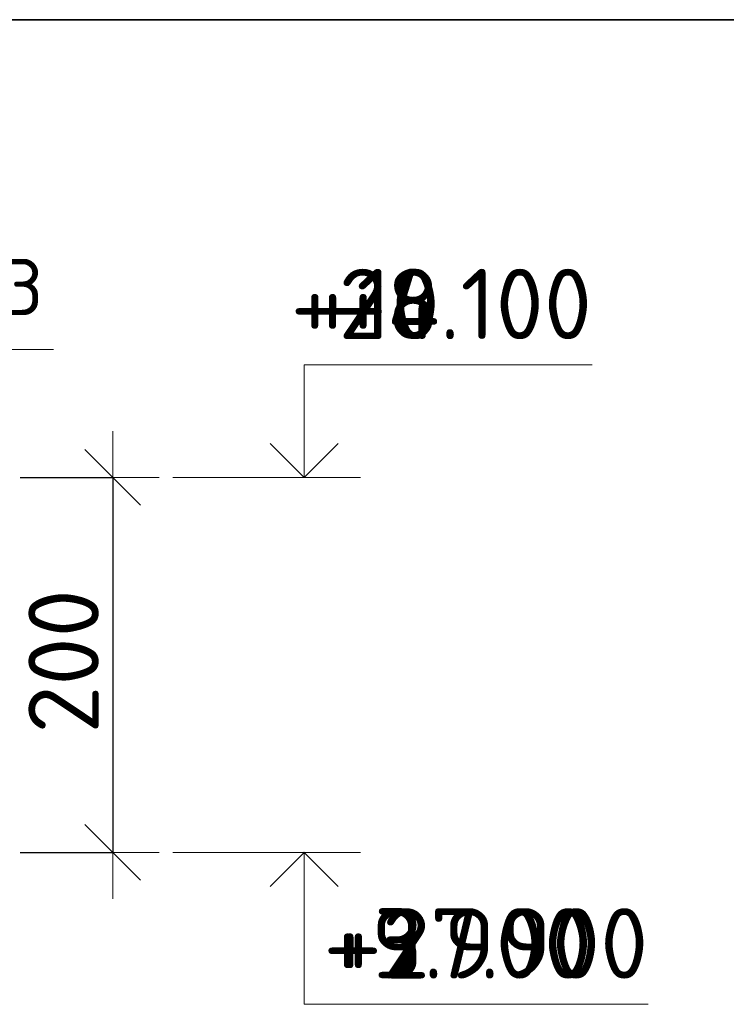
# Model space of a CAD drawing. Header units: metres. Extents: x -38 to 97, y -15 to 21.
# Tile 168 of 229: x 77.295 to 77.672, y 3.147 to 3.672. Entities that reach past the tile are written whole.
import ezdxf

# ---------------------------------------------------------------- set-up
doc = ezdxf.new("R2010")
doc.units = ezdxf.units.M
doc.header["$PDMODE"] = 65
for name, color, linetype, lineweight in [('XR$3$Размерная линия_ общее', 7, 'Continuous', 13), ('XR$4$Размерная линия_ общее', 7, 'Continuous', 13), ('XR$6$Размерная линия_ общее', 7, 'Continuous', 13)]:
    doc.layers.add(name, color=color, linetype=linetype, lineweight=lineweight)
doc.styles.add('ISOCPEUR', font='txt')
doc.dimstyles.new('DIMSTYLE_27', dxfattribs={"dimtxt": 0.0375, "dimasz": 0.0495, "dimexe": 0, "dimexo": 0, "dimgap": 0.01875, "dimtad": 2, "dimdec": 0, "dimlfac": 1000, "dimrnd": 1, "dimzin": 12, "dimdsep": 46, "dimtxsty": 'ISOCPEUR', "dimblk1": 'ALL_ML_STRICH', "dimblk2": 'ALL_ML_STRICH', "dimsah": 1, "dimcen": 0, "dimclrd": 7, "dimclre": 256, "dimclrt": 7, "dimadec": 0, "dimazin": 0, "dimtfac": 1, "dimtdec": 0, "dimtix": 1, "dimtmove": 2, "dimatfit": 3, "dimfxl": 0, "dimtzin": 0, "dimlwd": 0, "dimlwe": -3, "dimarcsym": 0})
doc.dimstyles.new('DIMSTYLE_34', dxfattribs={"dimtxt": 0.0375, "dimasz": 0.0495, "dimexe": 0, "dimexo": 0, "dimgap": 0.01875, "dimtad": 2, "dimdec": 0, "dimlfac": 1000, "dimrnd": 1, "dimzin": 12, "dimdsep": 46, "dimtxsty": 'ISOCPEUR', "dimblk1": 'ALL_ML_STRICH', "dimblk2": 'ALL_ML_STRICH', "dimsah": 1, "dimcen": 0, "dimclrd": 7, "dimclre": 256, "dimclrt": 7, "dimadec": 0, "dimazin": 0, "dimtfac": 1, "dimtdec": 0, "dimtix": 1, "dimtmove": 2, "dimatfit": 3, "dimfxl": 0, "dimtzin": 0, "dimlwd": 0, "dimlwe": -3, "dimarcsym": 0})

# ---------------------------------------------------------------- blocks, each defined once
blk = doc.blocks.new('СЛОЖНЫЙ_ОБЪЕКТ_28')
at = {"color": 7, "linetype": 'Continuous', "lineweight": 13, "transparency": 33554687}
blk.add_line((77.47674, 3.22759), (77.37674, 3.22759), dxfattribs=at)
at = {"color": 7, "linetype": 'Continuous', "lineweight": 35, "transparency": 33554687}
blk.add_lwpolyline([(77.42858, 3.20943), (77.44674, 3.22759), (77.4649, 3.20943)], dxfattribs=at)
at = {"color": 7, "linetype": 'Continuous', "lineweight": 13, "transparency": 33554687}
blk.add_lwpolyline([(77.44674, 3.22759), (77.44674, 3.14659), (77.60024, 3.14659)], dxfattribs=at)
blk = doc.blocks.new('СЛОЖНЫЙ_ОБЪЕКТ_29')
at = {"color": 7, "linetype": 'Continuous', "lineweight": 13, "transparency": 33554687}
blk.add_line((77.47674, 3.42759), (77.37674, 3.42759), dxfattribs=at)
blk.add_lwpolyline([(77.44674, 3.42759), (77.44674, 3.48759), (77.60024, 3.48759)], dxfattribs=at)
at = {"color": 7, "linetype": 'Continuous', "lineweight": 35, "transparency": 33554687}
blk.add_lwpolyline([(77.42858, 3.44575), (77.44674, 3.42759), (77.4649, 3.44575)], dxfattribs=at)
blk = doc.blocks.new('ALL_ML_STRICH')
at = {"color": 0, "linetype": 'ByBlock', "lineweight": -2}
for p, q in [((0, -0.5), (0, 0.5)), ((-0.3, -0.3), (0.3, 0.3)), ((-1, 0), (0.5, 0))]:
    blk.add_line(p, q, dxfattribs=at)
blk = doc.blocks.new('*D179')
at = {"layer": 'DEFPOINTS', "color": 7, "linetype": 'Continuous', "lineweight": 13, "transparency": 33554687}
for p in [(77.27536, 3.42759), (77.34478, 3.42759), (77.27536, 3.22759)]:
    blk.add_point(p, dxfattribs=at)
at = {"layer": 'XR$3$Размерная линия_ общее', "color": 253, "linetype": 'Continuous', "lineweight": -2, "true_color": 0xa0a0a0, "transparency": 33554687}
for p, q in [((77.29536, 3.42759), (77.34478, 3.42759)), ((77.29536, 3.22759), (77.34478, 3.22759))]:
    blk.add_line(p, q, dxfattribs=at)
at = {"layer": 'XR$3$Размерная линия_ общее', "color": 7, "linetype": 'Continuous', "lineweight": -2, "transparency": 33554687}
blk.add_line((77.34478, 3.42759), (77.34478, 3.22759), dxfattribs=at)
at = {"layer": 'XR$3$Размерная линия_ общее', "color": 7, "linetype": 'Continuous', "lineweight": 13, "transparency": 33554687, "xscale": 0.04950000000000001, "yscale": 0.04950000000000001, "zscale": 0.04950000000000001}
for p, rotation in [((77.34478, 3.42759), 90), ((77.34478, 3.22759), 270)]:
    blk.add_blockref('ALL_ML_STRICH', p, dxfattribs=dict(at, rotation=rotation))
at = {"layer": 'XR$3$Размерная линия_ общее', "color": 7, "linetype": 'Continuous', "lineweight": 13, "transparency": 33554687, "insert": (77.31853, 3.32946), "char_height": 0.0375, "width": 0.1125, "attachment_point": 5, "rotation": 90, "style": 'ISOCPEUR'}
blk.add_mtext('\\A1;{200}', dxfattribs=at)
blk = doc.blocks.new('СЛОЖНЫЙ_ОБЪЕКТ_69')
at = {"color": 7, "linetype": 'Continuous', "lineweight": 13, "transparency": 33554687}
blk.add_line((77.47674, 3.22759), (77.37674, 3.22759), dxfattribs=at)
at = {"color": 7, "linetype": 'Continuous', "lineweight": 35, "transparency": 33554687}
blk.add_lwpolyline([(77.42858, 3.20943), (77.44674, 3.22759), (77.4649, 3.20943)], dxfattribs=at)
at = {"color": 7, "linetype": 'Continuous', "lineweight": 13, "transparency": 33554687}
blk.add_lwpolyline([(77.44674, 3.22759), (77.44674, 3.14659), (77.60024, 3.14659)], dxfattribs=at)
blk = doc.blocks.new('СЛОЖНЫЙ_ОБЪЕКТ_70')
at = {"color": 7, "linetype": 'Continuous', "lineweight": 13, "transparency": 33554687}
blk.add_line((77.47674, 3.42759), (77.37674, 3.42759), dxfattribs=at)
blk.add_lwpolyline([(77.44674, 3.42759), (77.44674, 3.48759), (77.60024, 3.48759)], dxfattribs=at)
at = {"color": 7, "linetype": 'Continuous', "lineweight": 35, "transparency": 33554687}
blk.add_lwpolyline([(77.42858, 3.44575), (77.44674, 3.42759), (77.4649, 3.44575)], dxfattribs=at)
blk = doc.blocks.new('*D452')
at = {"layer": 'DEFPOINTS', "color": 7, "linetype": 'Continuous', "lineweight": 13, "transparency": 33554687}
for p in [(77.27536, 3.42759), (77.34478, 3.42759), (77.27536, 3.22759)]:
    blk.add_point(p, dxfattribs=at)
at = {"layer": 'XR$4$Размерная линия_ общее', "color": 253, "linetype": 'Continuous', "lineweight": -2, "true_color": 0xa0a0a0, "transparency": 33554687}
for p, q in [((77.29536, 3.42759), (77.34478, 3.42759)), ((77.29536, 3.22759), (77.34478, 3.22759))]:
    blk.add_line(p, q, dxfattribs=at)
at = {"layer": 'XR$4$Размерная линия_ общее', "color": 7, "linetype": 'Continuous', "lineweight": -2, "transparency": 33554687}
blk.add_line((77.34478, 3.42759), (77.34478, 3.22759), dxfattribs=at)
at = {"layer": 'XR$4$Размерная линия_ общее', "color": 7, "linetype": 'Continuous', "lineweight": 13, "transparency": 33554687, "xscale": 0.04950000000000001, "yscale": 0.04950000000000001, "zscale": 0.04950000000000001}
for p, rotation in [((77.34478, 3.42759), 90), ((77.34478, 3.22759), 270)]:
    blk.add_blockref('ALL_ML_STRICH', p, dxfattribs=dict(at, rotation=rotation))
at = {"layer": 'XR$4$Размерная линия_ общее', "color": 7, "linetype": 'Continuous', "lineweight": 13, "transparency": 33554687, "insert": (77.31853, 3.32946), "char_height": 0.0375, "width": 0.1125, "attachment_point": 5, "rotation": 90, "style": 'ISOCPEUR'}
blk.add_mtext('\\A1;{200}', dxfattribs=at)
blk = doc.blocks.new('СЛОЖНЫЙ_ОБЪЕКТ_111')
at = {"color": 7, "linetype": 'Continuous', "lineweight": 13, "transparency": 33554687}
blk.add_line((77.47674, 3.42759), (77.37674, 3.42759), dxfattribs=at)
blk.add_lwpolyline([(77.44674, 3.42759), (77.44674, 3.48759), (77.60024, 3.48759)], dxfattribs=at)
at = {"color": 7, "linetype": 'Continuous', "lineweight": 35, "transparency": 33554687}
blk.add_lwpolyline([(77.42858, 3.44575), (77.44674, 3.42759), (77.4649, 3.44575)], dxfattribs=at)
blk = doc.blocks.new('*D963')
at = {"layer": 'DEFPOINTS', "color": 7, "linetype": 'Continuous', "lineweight": 13, "transparency": 33554687}
for p in [(77.27536, 3.42759), (77.34478, 3.42759), (77.27536, 3.22759)]:
    blk.add_point(p, dxfattribs=at)
at = {"layer": 'XR$6$Размерная линия_ общее', "color": 253, "linetype": 'Continuous', "lineweight": -2, "true_color": 0xa0a0a0, "transparency": 33554687}
for p, q in [((77.29536, 3.42759), (77.34478, 3.42759)), ((77.29536, 3.22759), (77.34478, 3.22759))]:
    blk.add_line(p, q, dxfattribs=at)
at = {"layer": 'XR$6$Размерная линия_ общее', "color": 7, "linetype": 'Continuous', "lineweight": -2, "transparency": 33554687}
blk.add_line((77.34478, 3.42759), (77.34478, 3.22759), dxfattribs=at)
at = {"layer": 'XR$6$Размерная линия_ общее', "color": 7, "linetype": 'Continuous', "lineweight": 13, "transparency": 33554687, "xscale": 0.04950000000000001, "yscale": 0.04950000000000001, "zscale": 0.04950000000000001}
for p, rotation in [((77.34478, 3.42759), 90), ((77.34478, 3.22759), 270)]:
    blk.add_blockref('ALL_ML_STRICH', p, dxfattribs=dict(at, rotation=rotation))
at = {"layer": 'XR$6$Размерная линия_ общее', "color": 7, "linetype": 'Continuous', "lineweight": 13, "transparency": 33554687, "insert": (77.31853, 3.32946), "char_height": 0.0375, "width": 0.1125, "attachment_point": 5, "rotation": 90, "style": 'ISOCPEUR'}
blk.add_mtext('\\A1;{200}', dxfattribs=at)
blk = doc.blocks.new('СЛОЖНЫЙ_ОБЪЕКТ_120')
at = {"color": 7, "linetype": 'Continuous', "lineweight": 13, "transparency": 33554687}
blk.add_line((77.47674, 3.22759), (77.37674, 3.22759), dxfattribs=at)
at = {"color": 7, "linetype": 'Continuous', "lineweight": 35, "transparency": 33554687}
blk.add_lwpolyline([(77.42858, 3.20943), (77.44674, 3.22759), (77.4649, 3.20943)], dxfattribs=at)
at = {"color": 7, "linetype": 'Continuous', "lineweight": 13, "transparency": 33554687}
blk.add_lwpolyline([(77.44674, 3.22759), (77.44674, 3.14659), (77.63024, 3.14659)], dxfattribs=at)

msp = doc.modelspace()

# ---------------------------------------------------------------- linework, layer by layer
at = {"color": 7, "linetype": 'Continuous', "lineweight": 35, "transparency": 33554687}
msp.add_line((67.91979, 3.67171), (86.41979, 3.67171), dxfattribs=at)
at = {"color": 7, "linetype": 'Continuous', "lineweight": 13, "transparency": 33554687}
msp.add_lwpolyline([(77.31312, 3.49586), (77.04591, 3.49586), (76.9923, 3.38111)], dxfattribs=at)
msp.add_lwpolyline([(77.31312, 3.49586), (77.04591, 3.49586), (76.9923, 3.38111)], dxfattribs=at)
msp.add_lwpolyline([(77.31312, 3.49586), (77.04591, 3.49586), (76.9923, 3.38111)], dxfattribs=at)

# ---------------------------------------------------------------- block references
at = {"color": 7, "linetype": 'Continuous', "lineweight": 35, "transparency": 33554687}
for name in ['СЛОЖНЫЙ_ОБЪЕКТ_29', 'СЛОЖНЫЙ_ОБЪЕКТ_70', 'СЛОЖНЫЙ_ОБЪЕКТ_111', 'СЛОЖНЫЙ_ОБЪЕКТ_28', 'СЛОЖНЫЙ_ОБЪЕКТ_69', 'СЛОЖНЫЙ_ОБЪЕКТ_120']:
    msp.add_blockref(name, (0, 0), dxfattribs=at)

# ---------------------------------------------------------------- texts
at = {"color": 7, "linetype": 'Continuous', "lineweight": 13, "transparency": 33554687, "style": 'ISOCPEUR'}
for s, insert, char_height, width, attachment_point in [('\\A1;{\\fISOCPEUR|i0|b0;\\H0.030000;\\W1.000000;\\C7;Каркас Кр-3}\\P', (77.19454, 3.52499), 0.03, 0.2516296, 5), ('\\A1;{\\fISOCPEUR|i0|b0;\\H0.030000;\\W1.000000;\\C7;Каркас Кр-3}\\P', (77.19454, 3.52499), 0.03, 0.2516296, 5), ('\\A1;{\\fISOCPEUR|i0|b0;\\H0.030000;\\W1.000000;\\C7;Каркас Кр-3}\\P', (77.19454, 3.52499), 0.03, 0.2516296, 5), ('\\A1;{\\fISOCPEUR|i0|b0;\\H0.037500;\\W1.000000;\\C7;+10.100}\\P', (77.60024, 3.50134), 0.0375, 0.1701064, 9), ('\\A1;{\\fISOCPEUR|i0|b0;\\H0.037500;\\W1.000000;\\C7;+28.100}\\P', (77.60024, 3.50134), 0.0375, 0.1784043, 9), ('\\A1;{\\fISOCPEUR|i0|b0;\\H0.037500;\\W1.000000;\\C7;+4.100}\\P', (77.60024, 3.50134), 0.0375, 0.1556707, 9), ('\\A1;{\\fISOCPEUR|i0|b0;\\H0.037500;\\W1.000000;\\C7;+3.900}\\P', (77.60024, 3.16034), 0.0375, 0.1603125, 9), ('\\A1;{\\fISOCPEUR|i0|b0;\\H0.037500;\\W1.000000;\\C7;+9.900}\\P', (77.60024, 3.16034), 0.0375, 0.1603125, 9), ('\\A1;{\\fISOCPEUR|i0|b0;\\H0.037500;\\W1.000000;\\C7;+27.900}\\P', (77.63024, 3.16034), 0.0375, 0.1867021, 9)]:
    msp.add_mtext(s, dxfattribs=dict(at, insert=insert, char_height=char_height, width=width, attachment_point=attachment_point))

# ---------------------------------------------------------------- dimensions: what is measured, and where the dimension line sits
at = {"layer": 'XR$3$Размерная линия_ общее', "color": 7, "linetype": 'Continuous', "lineweight": 13, "transparency": 33554687}
dim = msp.add_linear_dim(base=(77.34478, 3.22759), p1=(77.29536, 3.42759), p2=(77.29536, 3.22759), angle=270, dimstyle='DIMSTYLE_27', override={"dimpost": '<>', "dimclrd": 7, "dimclre": 253, "dimclrt": 7, "dimlwd": 0, "dimlwe": 65533}, dxfattribs=at)
dim.commit()
dim.dimension.update_dxf_attribs({"geometry": '*D179', "text_midpoint": (77.31853, 3.32946), "dimtype": 160})
at = {"layer": 'XR$4$Размерная линия_ общее', "color": 7, "linetype": 'Continuous', "lineweight": 13, "transparency": 33554687}
dim = msp.add_linear_dim(base=(77.34478, 3.22759), p1=(77.29536, 3.42759), p2=(77.29536, 3.22759), angle=270, dimstyle='DIMSTYLE_34', override={"dimpost": '<>', "dimclrd": 7, "dimclre": 253, "dimclrt": 7, "dimlwd": 0, "dimlwe": 65533}, dxfattribs=at)
dim.commit()
dim.dimension.update_dxf_attribs({"geometry": '*D452', "text_midpoint": (77.31853, 3.32946), "dimtype": 160})
at = {"layer": 'XR$6$Размерная линия_ общее', "color": 7, "linetype": 'Continuous', "lineweight": 13, "transparency": 33554687}
dim = msp.add_linear_dim(base=(77.34478, 3.22759), p1=(77.29536, 3.42759), p2=(77.29536, 3.22759), angle=270, dimstyle='DIMSTYLE_34', override={"dimpost": '<>', "dimclrd": 7, "dimclre": 253, "dimclrt": 7, "dimlwd": 0, "dimlwe": 65533}, dxfattribs=at)
dim.commit()
dim.dimension.update_dxf_attribs({"geometry": '*D963', "text_midpoint": (77.31853, 3.32946), "dimtype": 160})

doc.saveas('drawing.dxf')
